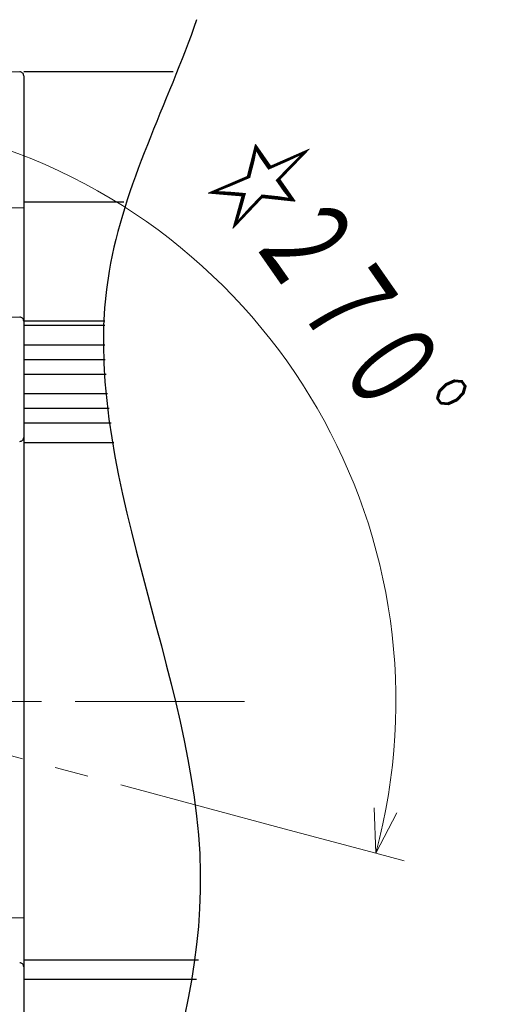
# Model space of a CAD drawing. Header units: millimetres. Extents: x 0 to 1300, y 0 to 891.
# Tile 37 of 148: x 621 to 671, y 247 to 348. Entities that reach past the tile are written whole.
import ezdxf

# ---------------------------------------------------------------- set-up
doc = ezdxf.new("R2010")
doc.units = ezdxf.units.MM
doc.header["$LTSCALE"] = 0.545669
doc.linetypes.add('CENTER', pattern=[50.8, 31.75, -6.35, 6.35, -6.35])
doc.layers.add('NoLayerName_001', color=7, linetype='Continuous')
doc.styles.get("Standard").update_dxf_attribs({"font": 'txt', "bigfont": 'extfont2'})

# ---------------------------------------------------------------- blocks, each defined once
blk = doc.blocks.new('DIM_0002')
at = {"color": 3, "linetype": 'Continuous', "lineweight": 13}
for points in [[(120.26, 49.49), (118.09, 45.37), (117.91, 50.03)], [(108.73, 47.88), (118.09, 45.37), (120.98, 44.59)]]:
    blk.add_lwpolyline(points, dxfattribs=at)
blk.add_arc((60.07, 60.92), 60.07, 345, 255, dxfattribs=at)
at = {"color": 3, "linetype": 'Continuous', "lineweight": 13, "width": 0.666667}
blk.add_text('☆２７０%%d', height=10.5, rotation=304.8592, dxfattribs=at).set_placement((99.81, 114.2))

msp = doc.modelspace()

# ---------------------------------------------------------------- linework, layer by layer
at = {"layer": 'NoLayerName_001', "color": 7, "linetype": 'Continuous', "lineweight": 25}
for p, q in [((620.69538684, 342.91447589), (591.07034023, 342.45066475)), ((636.39342994, 342.92083634), (621.10164849, 342.92083634)), ((621.10164849, 342.5145249), (621.10164849, 214.32714778)), ((618.08649872, 328.95891377), (621.10164849, 329.00459786)), ((631.36101281, 329.56886158), (621.10164849, 329.56886158)), ((620.69815788, 317.7838715), (591.29990318, 317.52731681)), ((629.41794569, 317.38709758), (621.10164849, 317.38709758)), ((629.40644783, 316.92083634), (621.10164849, 316.92083634)), ((629.40336642, 314.92083634), (621.10164849, 314.92083634)), ((629.44772648, 313.42083634), (621.10164849, 313.42083634)), ((629.52939522, 311.92083634), (621.10164849, 311.92083634)), ((629.69222776, 309.92083634), (621.10164849, 309.92083634)), ((629.85179923, 308.42083634), (621.10164849, 308.42083634)), ((630.04093874, 306.92083634), (621.10164849, 306.92083634)), ((630.33526049, 304.92083634), (621.10164849, 304.92083634)), ((621.10164849, 256.25878583), (590.10130582, 255.44701329)), ((638.99399408, 251.92083634), (621.10164849, 251.92083634)), ((638.79507489, 249.92083634), (621.10164849, 249.92083634))]:
    msp.add_line(p, q, dxfattribs=at)
at = {"layer": 'NoLayerName_001', "color": 60, "linetype": 'CENTER', "lineweight": 13}
msp.add_line((647.761277, 265.38252818), (595.16695739, 279.47513364), dxfattribs=at)
at = {"layer": 'NoLayerName_001', "color": 4, "linetype": 'CENTER', "lineweight": 13}
msp.add_line((643.70880777, 278.42083634), (544.86792751, 278.42083634), dxfattribs=at)
at = {"layer": 'NoLayerName_001', "color": 7, "linetype": 'Continuous', "lineweight": 25}
for centre, start, end in [((620.70164849, 342.5145249), 0, 90.8969521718), ((620.70164849, 317.38388673), 0, 90.5), ((620.70164849, 305.46132294), 269, 0), ((620.70164849, 251.24633832), 0, 91)]:
    msp.add_arc(centre, 0.4, start, end, dxfattribs=at)
msp.add_open_spline([(638.79843585, 348.26091738), (635.8120212, 339.67497526), (621.04580991, 311.90103828), (650.85021762, 260.71747325), (628.47041852, 222.08489844), (623.11975894, 202.67320322)], degree=3, knots=[0, 0, 0, 0, 27.2714809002, 89.5692823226, 149.9761629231, 149.9761629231, 149.9761629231, 149.9761629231], dxfattribs=at)

# ---------------------------------------------------------------- block references
at = {"layer": 'NoLayerName_001', "color": 3, "linetype": 'Continuous', "lineweight": 13}
msp.add_blockref('DIM_0002', (539.03552246, 217.50363159), dxfattribs=at)

doc.saveas('drawing.dxf')
